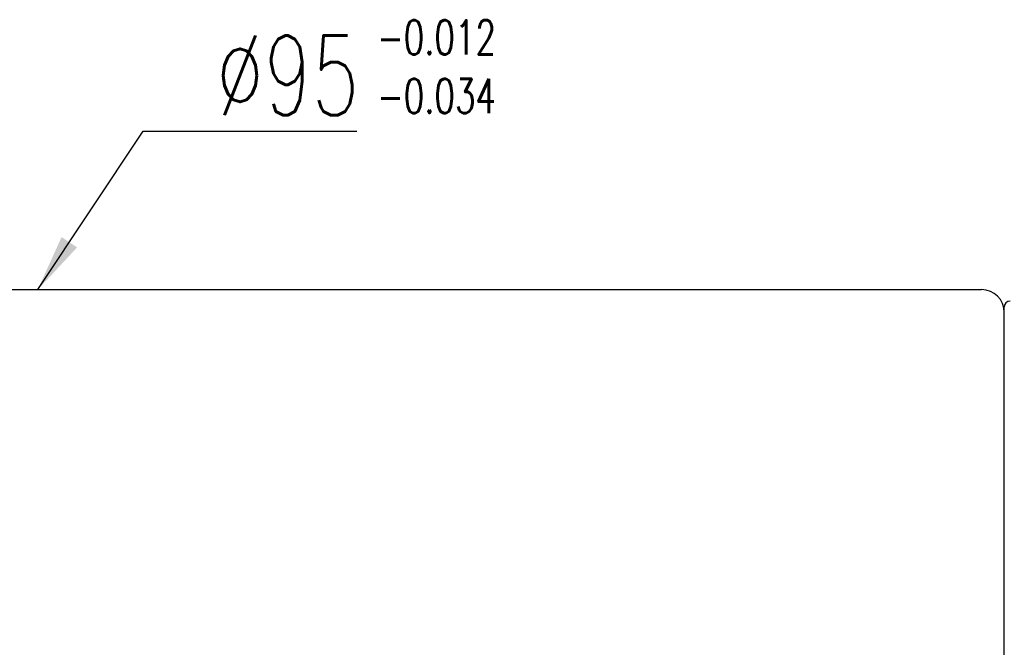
# Model space of a CAD drawing. Extents: x 3 to 2519, y -456 to 604.
# Tile 44 of 45: x 298 to 384, y 249 to 304. Entities that reach past the tile are written whole.
import ezdxf

# ---------------------------------------------------------------- set-up
doc = ezdxf.new("R2010")
doc.units = 0
doc.header["$MEASUREMENT"] = 0
doc.layers.add('DIM', color=4, linetype='CONTINUOUS')
doc.styles.add('CHN', font='SIMPLEX.shx', dxfattribs={"width": 0.7, "bigfont": 'CHINESET.shx'})
doc.dimstyles.new('CNS', dxfattribs={"dimscale": 0, "dimtxt": 4, "dimasz": 3, "dimexe": 1, "dimexo": 0.5, "dimgap": 1, "dimtad": 1, "dimdsep": 46, "dimtxsty": 'CHN', "dimcen": 0.09, "dimclrd": 256, "dimclre": 256, "dimclrt": 256, "dimadec": 0, "dimazin": 0, "dimtp": 1, "dimtm": 1, "dimtfac": 0.6, "dimtix": 1, "dimtmove": 2, "dimatfit": 3, "dimfxl": 1, "dimtvp": 0.85, "dimtolj": 1, "dimarcsym": 0})

msp = doc.modelspace()

# ---------------------------------------------------------------- linework, layer by layer
at = {"layer": 'DIM', "color": 7}
for p, q in [((253.352, 280.423), (382.352, 280.423)), ((384.352, 278.423), (384.352, 278.923)), ((384.352, 187.423), (384.352, 278.923))]:
    msp.add_line(p, q, dxfattribs=at)
for centre, radius, start, end in [((382.352, 278.423), 2, 0, 90), ((384.852, 278.923), 0.5, 90, 180)]:
    msp.add_arc(centre, radius, start, end, dxfattribs=at)

# ---------------------------------------------------------------- texts
at = {"layer": 'DIM', "color": 7, "style": 'CHN', "width": 0.7}
for s, p in [('-0.012', (329.221, 301.074)), ('-0.034', (329.221, 295.931))]:
    msp.add_text(s, height=3, dxfattribs=at).set_placement(p)
at = {"layer": 'DIM', "color": 7, "insert": (315.064, 295.741), "char_height": 7, "attachment_point": 7, "style": 'CHN'}
msp.add_mtext('\\A1;%%c95', dxfattribs=at)

# ---------------------------------------------------------------- leaders
at = {"layer": 'DIM', "color": 7, "annotation_type": 0, "has_hookline": 1, "hookline_direction": 0, "text_width": 12.367}
msp.add_leader([(299.389, 280.423), (308.664, 294.341), (313.664, 294.341)], dimstyle='CNS', override={"dimscale": 2, "dimtxt": 3.5, "dimasz": 2.5, "dimgap": 0.7, "dimclrd": 7, "dimclre": 7, "dimclrt": 7, "dimtmove": 0}, dxfattribs=at)

doc.saveas('drawing.dxf')
